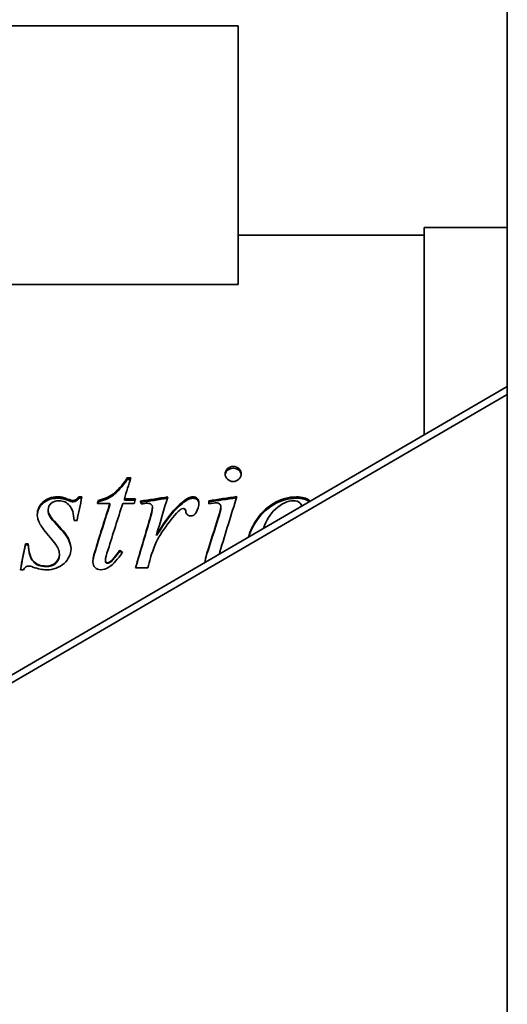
# Model space of a CAD drawing. Header units: millimetres. Extents: x 377 to 883, y 158 to 732.
# Tile 6 of 7: x 585 to 697, y 392 to 618. Entities that reach past the tile are written whole.
import ezdxf

# ---------------------------------------------------------------- set-up
doc = ezdxf.new("R2010")
doc.units = ezdxf.units.MM
doc.header["$LTSCALE"] = 3
doc.layers.add('Krawędzie widoczne(ISO)', color=7, linetype='Continuous', lineweight=35, true_color=0x262659)

msp = doc.modelspace()

# ---------------------------------------------------------------- linework, layer by layer
at = {"layer": 'Krawędzie widoczne(ISO)'}
for p, q in [((696.75, 158.5), (696.75, 732.5)), ((635.17, 616.2), (549.17, 616.2)), ((635.17, 616.2), (635.17, 556.94)), ((635.17, 568.3), (677.75, 568.3)), ((677.75, 570), (677.75, 522.55)), ((677.75, 570), (696.75, 570)), ((549.17, 556.94), (635.17, 556.94)), ((696.75, 533.61), (469.56, 401.33)), ((469.56, 399.51), (696.75, 531.78)), ((609.8, 512.66), (610.62, 512.66)), ((609.8, 512.3), (609.8, 512.66)), ((609.8, 512.3), (610.5, 512.3)), ((594.93, 507.94), (594.93, 508.25)), ((598.73, 508.33), (599.43, 508.33)), ((598.73, 508.02), (598.73, 508.33)), ((598.73, 508.02), (599.36, 508.02)), ((603.16, 507.19), (603.16, 507.49)), ((609.13, 507.92), (611.68, 507.92)), ((609.13, 507.62), (609.13, 507.92)), ((609.13, 507.62), (611.6, 507.62)), ((628.45, 507.45), (628.45, 506.77)), ((591.71, 505.12), (591.71, 505.4)), ((605.8, 506.79), (602.98, 506.79)), ((605.8, 506.5), (605.8, 506.79)), ((611.37, 506.79), (608.76, 506.79)), ((615.56, 505.76), (615.56, 506.05)), ((631.21, 505.8), (631.21, 506.09)), ((598.3, 502.9), (597.63, 502.9)), ((630.61, 503.37), (630.61, 503.63)), ((593.14, 502.53), (593.14, 502.78)), ((616.5, 499.47), (616.5, 499.67)), ((586.48, 497.55), (587.15, 497.55)), ((586.48, 497.37), (586.48, 497.55)), ((586.48, 497.37), (587.15, 497.37)), ((587.15, 497.37), (587.15, 497.55)), ((608.09, 495.94), (608.09, 496.1)), ((594.26, 495.02), (594.26, 495.18)), ((604.8, 493.72), (604.8, 493.87)), ((606.33, 493.72), (606.33, 493.87)), ((586.03, 491.64), (585.35, 491.64)), ((614.5, 492.06), (611.68, 492.06))]:
    msp.add_line(p, q, dxfattribs=at)
for points, knots in [([(632.19, 513.59), (632.19, 514.07), (632.36, 514.48), (632.72, 514.8), (633.07, 515.13), (633.52, 515.29), (634.05, 515.29)], [0, 0, 0, 0, 1, 1, 1, 2, 2, 2, 2]), ([(632.2, 513.41), (632.24, 513.8), (632.41, 514.14), (632.72, 514.42), (633.07, 514.74), (633.52, 514.9), (634.05, 514.9)], [0.132227, 0.132227, 0.132227, 0.132227, 1, 1, 1, 2, 2, 2, 2]), ([(634.05, 515.29), (634.56, 515.29), (635, 515.13), (635.35, 514.8), (635.71, 514.48), (635.88, 514.07), (635.88, 513.59)], [0, 0, 0, 0, 1, 1, 1, 2, 2, 2, 2]), ([(634.05, 514.9), (634.56, 514.9), (635, 514.74), (635.35, 514.42), (635.66, 514.14), (635.83, 513.8), (635.88, 513.41)], [0, 0, 0, 0, 1, 1, 1, 1.867773, 1.867773, 1.867773, 1.867773]), ([(603.16, 507.49), (604.53, 507.84), (605.68, 508.37), (606.62, 509.07), (607.56, 509.76), (608.62, 510.97), (609.8, 512.66)], [0, 0, 0, 0, 1, 1, 1, 2, 2, 2, 2]), ([(603.16, 507.19), (604.53, 507.54), (605.68, 508.06), (606.62, 508.75), (607.56, 509.44), (608.62, 510.63), (609.8, 512.3)], [0, 0, 0, 0, 1, 1, 1, 2, 2, 2, 2]), ([(634.05, 511.86), (633.53, 511.86), (633.09, 512.03), (632.73, 512.37), (632.37, 512.7), (632.19, 513.11), (632.19, 513.59)], [0, 0, 0, 0, 1, 1, 1, 2, 2, 2, 2]), ([(635.88, 513.59), (635.88, 513.11), (635.7, 512.7), (635.34, 512.37), (634.98, 512.03), (634.55, 511.86), (634.05, 511.86)], [0, 0, 0, 0, 1, 1, 1, 2, 2, 2, 2]), ([(589.21, 504.26), (589.21, 505.4), (589.65, 506.37), (590.51, 507.15), (591.38, 507.94), (592.49, 508.33), (593.85, 508.33)], [0, 0, 0, 0, 1, 1, 1, 2, 2, 2, 2]), ([(589.22, 504.13), (589.25, 505.2), (589.68, 506.11), (590.51, 506.86), (591.38, 507.63), (592.49, 508.02), (593.85, 508.02)], [0.040257, 0.040257, 0.040257, 0.040257, 1, 1, 1, 2, 2, 2, 2]), ([(594.2, 507.45), (593.43, 507.45), (592.83, 507.26), (592.38, 506.86), (591.93, 506.46), (591.71, 505.98), (591.71, 505.4)], [0, 0, 0, 0, 1, 1, 1, 2, 2, 2, 2]), ([(597.63, 502.9), (597.56, 504.49), (597.21, 505.65), (596.58, 506.37), (595.94, 507.09), (595.15, 507.45), (594.2, 507.45)], [0, 0, 0, 0, 1, 1, 1, 2, 2, 2, 2]), ([(594.93, 508.25), (595.1, 508.21), (595.49, 508.08), (596.13, 507.85), (596.76, 507.63), (597.19, 507.51), (597.4, 507.51)], [0, 0, 0, 0, 1, 1, 1, 2, 2, 2, 2]), ([(594.93, 507.94), (595.1, 507.91), (595.49, 507.77), (596.13, 507.55), (596.76, 507.33), (597.19, 507.21), (597.4, 507.21)], [0, 0, 0, 0, 1, 1, 1, 2, 2, 2, 2]), ([(624.85, 508.33), (625.26, 508.33), (625.59, 508.22), (625.83, 507.99), (626.06, 507.76), (626.18, 507.43), (626.18, 506.99)], [0, 0, 0, 0, 1, 1, 1, 2, 2, 2, 2]), ([(624.85, 508.02), (625.26, 508.02), (625.59, 507.91), (625.83, 507.68), (626.04, 507.48), (626.16, 507.19), (626.18, 506.82)], [0, 0, 0, 0, 1, 1, 1, 1.90236, 1.90236, 1.90236, 1.90236]), ([(637.55, 499.14), (637.82, 500.25), (638.3, 501.38), (638.99, 502.51), (640.12, 504.37), (641.54, 505.79), (643.25, 506.81), (644.96, 507.83), (646.72, 508.33), (648.53, 508.33)], [0.390455, 0.390455, 0.390455, 0.390455, 1, 1, 1, 2, 2, 2, 3, 3, 3, 3]), ([(637.61, 499.18), (637.89, 500.2), (638.35, 501.23), (638.99, 502.27), (640.12, 504.1), (641.54, 505.51), (643.25, 506.52), (644.96, 507.52), (646.72, 508.02), (648.53, 508.02)], [0.434528, 0.434528, 0.434528, 0.434528, 1, 1, 1, 2, 2, 2, 3, 3, 3, 3]), ([(647.83, 507.45), (646.54, 507.45), (645.17, 506.82), (643.73, 505.54), (642.54, 504.48), (641.61, 503.01), (640.94, 501.11)], [0, 0, 0, 0, 1, 1, 1, 1.821552, 1.821552, 1.821552, 1.821552]), ([(649.71, 506.22), (649.64, 506.52), (649.49, 506.78), (649.25, 507), (648.92, 507.3), (648.45, 507.45), (647.83, 507.45)], [0.3027, 0.3027, 0.3027, 0.3027, 1, 1, 1, 2, 2, 2, 2]), ([(648.53, 508.33), (649.83, 508.33), (650.8, 508.08), (651.43, 507.57), (651.51, 507.5), (651.59, 507.43), (651.67, 507.36)], [0, 0, 0, 0, 1, 1, 1, 1.136641, 1.136641, 1.136641, 1.136641]), ([(648.53, 508.02), (649.83, 508.02), (650.8, 507.77), (651.43, 507.27), (651.44, 507.26), (651.45, 507.25), (651.46, 507.24)], [0, 0, 0, 0, 1, 1, 1, 1.019971, 1.019971, 1.019971, 1.019971]), ([(591.71, 505.4), (591.71, 505.01), (591.79, 504.63), (591.97, 504.28), (592.15, 503.92), (592.54, 503.42), (593.14, 502.78)], [0, 0, 0, 0, 1, 1, 1, 2, 2, 2, 2]), ([(591.71, 505.12), (591.71, 504.74), (591.79, 504.37), (591.97, 504.02), (592.15, 503.67), (592.54, 503.17), (593.14, 502.53)], [0, 0, 0, 0, 1, 1, 1, 2, 2, 2, 2]), ([(631.21, 506.09), (631.21, 506.35), (631.11, 506.56), (630.92, 506.72), (630.73, 506.89), (630.46, 506.97), (630.12, 506.97)], [0, 0, 0, 0, 1, 1, 1, 2, 2, 2, 2]), ([(593.97, 496.51), (593.62, 497.23), (592.89, 498.23), (591.8, 499.5), (590.7, 500.78), (590, 501.73), (589.68, 502.36), (589.37, 503), (589.21, 503.63), (589.21, 504.26)], [0, 0, 0, 0, 1, 1, 1, 2, 2, 2, 3, 3, 3, 3]), ([(624.28, 503.96), (624, 503.96), (623.76, 504.05), (623.56, 504.23), (623.36, 504.41), (623.23, 504.68), (623.18, 505.05)], [0, 0, 0, 0, 1, 1, 1, 2, 2, 2, 2]), ([(593.14, 502.78), (594.74, 501.09), (595.78, 499.8), (596.24, 498.94), (596.7, 498.07), (596.93, 497.24), (596.93, 496.47)], [0, 0, 0, 0, 1, 1, 1, 2, 2, 2, 2]), ([(593.14, 502.53), (594.74, 500.86), (595.78, 499.59), (596.24, 498.73), (596.69, 497.91), (596.92, 497.12), (596.93, 496.38)], [0, 0, 0, 0, 1, 1, 1, 1.964095, 1.964095, 1.964095, 1.964095]), ([(587.15, 497.55), (587.22, 495.72), (587.61, 494.41), (588.31, 493.64), (589.02, 492.87), (589.98, 492.49), (591.19, 492.49)], [0, 0, 0, 0, 1, 1, 1, 2, 2, 2, 2]), ([(587.15, 497.37), (587.22, 495.56), (587.61, 494.26), (588.31, 493.5), (589.02, 492.74), (589.98, 492.36), (591.19, 492.36)], [0, 0, 0, 0, 1, 1, 1, 2, 2, 2, 2]), ([(596.93, 496.47), (596.93, 495.21), (596.4, 494.08), (595.34, 493.11), (594.28, 492.13), (592.93, 491.64), (591.3, 491.64)], [0, 0, 0, 0, 1, 1, 1, 2, 2, 2, 2]), ([(591.19, 492.49), (592.13, 492.49), (592.88, 492.75), (593.43, 493.27), (593.98, 493.79), (594.26, 494.42), (594.26, 495.18)], [0, 0, 0, 0, 1, 1, 1, 2, 2, 2, 2]), ([(591.19, 492.36), (592.13, 492.36), (592.88, 492.62), (593.43, 493.13), (593.98, 493.65), (594.26, 494.28), (594.26, 495.02)], [0, 0, 0, 0, 1, 1, 1, 2, 2, 2, 2]), ([(604.8, 493.87), (604.8, 493.68), (604.84, 493.53), (604.93, 493.42), (605.02, 493.31), (605.12, 493.26), (605.25, 493.26)], [0, 0, 0, 0, 1, 1, 1, 2, 2, 2, 2]), ([(603.69, 491.64), (603.18, 491.64), (602.76, 491.8), (602.43, 492.13), (602.1, 492.47), (601.94, 492.89), (601.94, 493.42)], [0, 0, 0, 0, 1, 1, 1, 2, 2, 2, 2]), ([(604.8, 493.72), (604.8, 493.54), (604.84, 493.39), (604.93, 493.28), (605.02, 493.18), (605.12, 493.12), (605.25, 493.12)], [0, 0, 0, 0, 1, 1, 1, 2, 2, 2, 2])]:
    msp.add_open_spline(points, degree=3, knots=knots, dxfattribs=at)
for points in [[(610.62, 512.66), (610.12, 511.1), (609.62, 509.52), (609.13, 507.92)], [(593.85, 508.33), (594.24, 508.33), (594.61, 508.3), (594.93, 508.25)], [(593.85, 508.02), (594.24, 508.02), (594.61, 508), (594.93, 507.94)], [(597.4, 507.51), (597.94, 507.51), (598.38, 507.79), (598.73, 508.33)], [(597.4, 507.21), (597.94, 507.21), (598.38, 507.48), (598.73, 508.02)], [(599.43, 508.33), (599.05, 506.54), (598.68, 504.72), (598.3, 502.9)], [(602.98, 506.79), (603.04, 507.03), (603.1, 507.26), (603.16, 507.49)], [(611.68, 507.92), (611.58, 507.55), (611.48, 507.17), (611.37, 506.79)], [(612.76, 507.36), (614.87, 507.68), (616.97, 508.01), (619.07, 508.33)], [(612.87, 507.08), (614.91, 507.39), (616.94, 507.7), (618.98, 508.01)], [(619.07, 508.33), (618.22, 505.49), (617.36, 502.6), (616.5, 499.67)], [(622.4, 507.14), (623.41, 507.94), (624.23, 508.33), (624.85, 508.33)], [(622.4, 506.85), (623.41, 507.63), (624.23, 508.02), (624.85, 508.02)], [(628.45, 507.45), (630.59, 507.78), (632.74, 508.1), (634.88, 508.43)], [(628.45, 507.16), (630.56, 507.47), (632.67, 507.79), (634.78, 508.1)], [(634.88, 508.43), (633.58, 504.28), (632.28, 500.03), (630.98, 495.72)], [(602.57, 496.43), (603.65, 499.93), (604.72, 503.39), (605.8, 506.79)], [(602.57, 496.25), (603.65, 499.72), (604.72, 503.14), (605.8, 506.5)], [(603.06, 506.79), (603.09, 506.93), (603.13, 507.06), (603.16, 507.19)], [(608.76, 506.79), (607.64, 503.33), (606.53, 499.81), (605.41, 496.25)], [(613.01, 506.71), (612.93, 506.93), (612.85, 507.14), (612.76, 507.36)], [(614.36, 506.87), (614.11, 506.87), (613.66, 506.82), (613.01, 506.71)], [(615.3, 506.6), (615.05, 506.78), (614.74, 506.87), (614.36, 506.87)], [(614.97, 503.31), (615.36, 504.6), (615.56, 505.51), (615.56, 506.05)], [(614.97, 503.06), (615.36, 504.34), (615.56, 505.24), (615.56, 505.76)], [(615.56, 506.05), (615.56, 506.27), (615.47, 506.45), (615.3, 506.6)], [(616.5, 499.67), (618.68, 503.27), (620.65, 505.74), (622.4, 507.14)], [(616.5, 499.47), (618.68, 503.02), (620.65, 505.46), (622.4, 506.85)], [(622.08, 505.5), (621.75, 505.33), (621.27, 504.86), (620.63, 504.1)], [(622.67, 505.64), (622.45, 505.64), (622.25, 505.59), (622.08, 505.5)], [(623.02, 505.5), (622.92, 505.59), (622.81, 505.64), (622.67, 505.64)], [(623.18, 505.05), (623.15, 505.27), (623.1, 505.42), (623.02, 505.5)], [(626.18, 506.99), (626.18, 506.22), (625.97, 505.48), (625.55, 504.77)], [(630.12, 506.97), (629.85, 506.97), (629.29, 506.9), (628.45, 506.77)], [(630.61, 503.63), (631.01, 504.93), (631.21, 505.75), (631.21, 506.09)], [(630.61, 503.37), (631.01, 504.66), (631.21, 505.47), (631.21, 505.8)], [(611.68, 492.06), (612.78, 495.85), (613.87, 499.61), (614.97, 503.31)], [(611.72, 492.06), (612.8, 495.77), (613.89, 499.45), (614.97, 503.06)], [(620.63, 504.1), (619.61, 502.94), (618.5, 501.43), (617.3, 499.55)], [(625.55, 504.77), (625.26, 504.23), (624.84, 503.96), (624.28, 503.96)], [(628.04, 495.46), (628.9, 498.21), (629.76, 500.94), (630.61, 503.63)], [(628.04, 495.3), (628.9, 498.02), (629.76, 500.71), (630.61, 503.37)], [(617.3, 499.55), (616.78, 498.76), (616.34, 497.85), (615.97, 496.85)], [(585.35, 491.64), (585.73, 493.62), (586.1, 495.59), (586.48, 497.55)], [(585.38, 491.64), (585.74, 493.56), (586.11, 495.47), (586.48, 497.37)], [(594.26, 495.18), (594.26, 495.66), (594.16, 496.1), (593.97, 496.51)], [(601.94, 493.42), (601.94, 494.08), (602.15, 495.09), (602.57, 496.43)], [(601.94, 493.36), (601.95, 494.01), (602.16, 494.98), (602.57, 496.25)], [(605.41, 496.25), (605, 495.02), (604.8, 494.23), (604.8, 493.87)], [(606.33, 493.87), (606.59, 494.11), (607.17, 494.86), (608.09, 496.1)], [(608.09, 496.1), (608.29, 495.96), (608.49, 495.81), (608.7, 495.66)], [(615.97, 496.85), (615.45, 495.48), (615.16, 494.65), (615.09, 494.37)], [(605.25, 493.26), (605.52, 493.26), (605.88, 493.46), (606.33, 493.87)], [(608.7, 495.66), (607.64, 494.05), (606.62, 492.92), (605.66, 492.29)], [(606.33, 493.72), (606.59, 493.96), (607.17, 494.7), (608.09, 495.94)], [(608.09, 495.94), (608.27, 495.81), (608.45, 495.68), (608.63, 495.55)], [(615.09, 494.37), (614.89, 493.6), (614.7, 492.83), (614.5, 492.06)], [(627.55, 493.32), (627.58, 493.79), (627.74, 494.5), (628.04, 495.46)], [(627.57, 493.33), (627.61, 493.78), (627.77, 494.44), (628.04, 495.3)], [(630.98, 495.72), (630.93, 495.54), (630.88, 495.38), (630.84, 495.23)], [(587.29, 492.49), (586.74, 492.49), (586.31, 492.21), (586.03, 491.64)], [(588.23, 492.27), (587.82, 492.41), (587.51, 492.49), (587.29, 492.49)], [(591.3, 491.64), (590.41, 491.64), (589.39, 491.85), (588.23, 492.27)], [(605.66, 492.29), (605.02, 491.85), (604.36, 491.64), (603.69, 491.64)], [(605.25, 493.12), (605.52, 493.12), (605.88, 493.32), (606.33, 493.72)]]:
    msp.add_open_spline(points, degree=3, dxfattribs=at)

doc.saveas('drawing.dxf')
